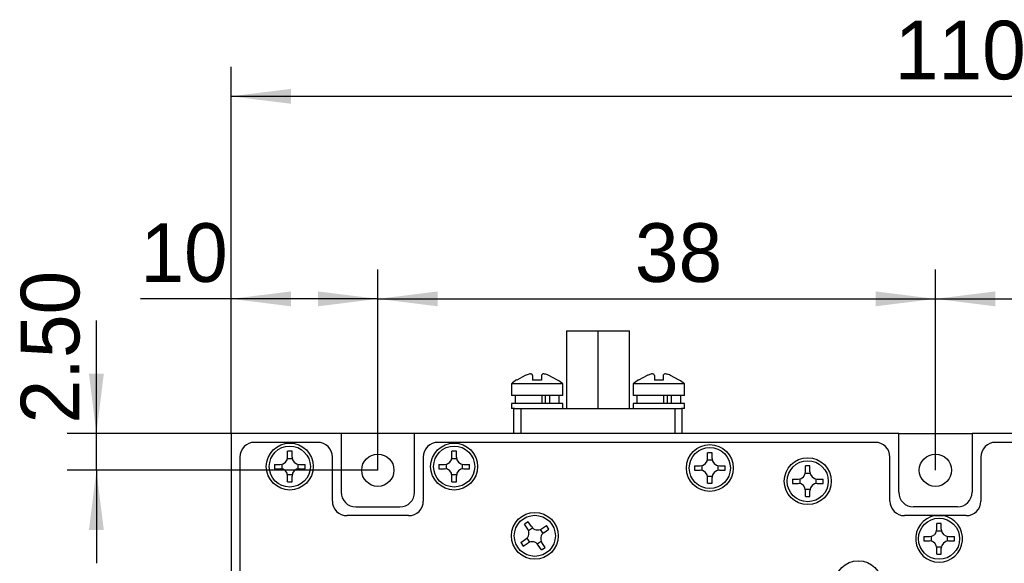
# Model space of a CAD drawing. Header units: millimetres. Extents: x 0 to 420, y 0 to 297.
# Tile 4 of 7: x 83 to 150, y 178 to 215. Entities that reach past the tile are written whole.
import ezdxf

# ---------------------------------------------------------------- set-up
doc = ezdxf.new("R2010")
doc.units = ezdxf.units.MM
doc.layers.add('图框文字', color=7, linetype='Continuous')
doc.styles.add('SLDTEXTSTYLE1', font='txt')
doc.dimstyles.new('SLDDIMSTYLE0', dxfattribs={"dimtxt": 4, "dimasz": 4.08, "dimexe": 0, "dimexo": 0.0625, "dimgap": 1, "dimtad": 2, "dimrnd": 1e-09, "dimzin": 12, "dimdsep": 46, "dimtxsty": 'SLDTEXTSTYLE1', "dimsah": 1, "dimcen": 0.09, "dimadec": 0, "dimazin": 3, "dimtfac": 1, "dimtofl": 0, "dimtmove": 0, "dimatfit": 3, "dimfxl": 1, "dimfrac": 2, "dimtolj": 1, "dimtzin": 12, "dimarcsym": 0})
doc.dimstyles.new('SLDDIMSTYLE1', dxfattribs={"dimtxt": 4, "dimasz": 4.08, "dimexe": 0, "dimexo": 0.0625, "dimgap": 1, "dimtad": 2, "dimrnd": 1e-09, "dimzin": 4, "dimdsep": 46, "dimtxsty": 'SLDTEXTSTYLE1', "dimsah": 1, "dimcen": 0.09, "dimadec": 0, "dimazin": 1, "dimtfac": 1, "dimtmove": 0, "dimatfit": 0, "dimfxl": 1, "dimfrac": 2, "dimtolj": 1, "dimtzin": 12, "dimarcsym": 0})

# ---------------------------------------------------------------- blocks, each defined once
blk = doc.blocks.new('_D')
at = {"layer": '图框文字', "transparency": 16777216}
for p, q in [((97.37, 186.513), (97.37, 211.513)), ((207.37, 186.513), (207.37, 211.513)), ((97.37, 209.513), (207.37, 209.513))]:
    blk.add_line(p, q, dxfattribs=at)
for points in [[(97.37, 209.513), (101.45, 209.005), (101.45, 210.021)], [(207.37, 209.513), (203.29, 210.021), (203.29, 209.005)]]:
    blk.add_solid(points, dxfattribs=at)
at = {"layer": '图框文字', "transparency": 16777216, "insert": (142.604, 214.669), "char_height": 4, "attachment_point": 1, "style": 'SLDTEXTSTYLE1'}
blk.add_mtext('110', dxfattribs=at)
blk = doc.blocks.new('_D_1')
at = {"layer": '图框文字', "transparency": 16777216}
for p, q in [((107.37, 184.013), (107.37, 197.699)), ((145.37, 184.013), (145.37, 197.699)), ((107.37, 195.699), (145.37, 195.699))]:
    blk.add_line(p, q, dxfattribs=at)
for points in [[(107.37, 195.699), (111.45, 195.191), (111.45, 196.207)], [(145.37, 195.699), (141.29, 196.207), (141.29, 195.191)]]:
    blk.add_solid(points, dxfattribs=at)
at = {"layer": '图框文字', "transparency": 16777216, "insert": (124.889, 200.855), "char_height": 4, "attachment_point": 1, "style": 'SLDTEXTSTYLE1'}
blk.add_mtext('38', dxfattribs=at)
blk = doc.blocks.new('_D_2')
at = {"layer": '图框文字', "transparency": 16777216}
for p, q in [((145.37, 184.013), (145.37, 197.699)), ((197.37, 184.013), (197.37, 197.699)), ((145.37, 195.699), (197.37, 195.699))]:
    blk.add_line(p, q, dxfattribs=at)
for points in [[(145.37, 195.699), (149.45, 195.191), (149.45, 196.207)], [(197.37, 195.699), (193.29, 196.207), (193.29, 195.191)]]:
    blk.add_solid(points, dxfattribs=at)
at = {"layer": '图框文字', "transparency": 16777216, "insert": (167.882, 200.855), "char_height": 4, "attachment_point": 1, "style": 'SLDTEXTSTYLE1'}
blk.add_mtext('52', dxfattribs=at)
blk = doc.blocks.new('_D_7')
at = {"layer": '图框文字', "transparency": 16777216}
for p, q in [((88.188, 186.513), (88.188, 194.216)), ((104.87, 186.513), (86.188, 186.513)), ((88.188, 184.013), (88.188, 186.513)), ((107.37, 184.013), (86.188, 184.013)), ((88.188, 184.013), (88.188, 177.663))]:
    blk.add_line(p, q, dxfattribs=at)
for points in [[(88.188, 186.513), (88.696, 190.593), (87.68, 190.593)], [(88.188, 184.013), (87.68, 179.933), (88.696, 179.933)]]:
    blk.add_solid(points, dxfattribs=at)
at = {"layer": '图框文字', "transparency": 16777216, "insert": (83.032, 187.2), "char_height": 4, "attachment_point": 1, "rotation": 89.99997, "style": 'SLDTEXTSTYLE1'}
blk.add_mtext('2.50', dxfattribs=at)
blk = doc.blocks.new('_D_8')
at = {"layer": '图框文字', "transparency": 16777216}
for p, q in [((97.37, 186.513), (97.37, 197.699)), ((107.37, 184.013), (107.37, 197.699)), ((97.37, 195.699), (91.189, 195.699)), ((107.37, 195.699), (97.37, 195.699))]:
    blk.add_line(p, q, dxfattribs=at)
for points in [[(97.37, 195.699), (101.45, 195.191), (101.45, 196.207)], [(107.37, 195.699), (103.29, 196.207), (103.29, 195.191)]]:
    blk.add_solid(points, dxfattribs=at)
at = {"layer": '图框文字', "transparency": 16777216, "insert": (91.189, 200.855), "char_height": 4, "attachment_point": 1, "style": 'SLDTEXTSTYLE1'}
blk.add_mtext('10', dxfattribs=at)

msp = doc.modelspace()

# ---------------------------------------------------------------- linework, layer by layer
at = {"color": 7, "linetype": 'Continuous', "lineweight": 25}
for p, q in [((120.22, 193.513), (120.22, 188.213)), ((120.22, 193.513), (122.37, 193.513)), ((122.37, 193.513), (122.37, 188.213)), ((122.37, 193.513), (124.52, 193.513)), ((124.52, 188.213), (124.52, 193.513)), ((116.47, 189.913), (116.47, 189.113)), ((119.97, 189.913), (116.47, 189.913)), ((117.42, 190.473), (116.836, 190.15)), ((116.836, 190.15), (116.836, 190.152)), ((117.92, 190.473), (117.92, 190.15)), ((118.52, 190.473), (118.52, 190.15)), ((119.604, 190.15), (119.02, 190.473)), ((119.97, 189.113), (119.97, 189.913)), ((124.77, 189.913), (124.77, 189.113)), ((128.27, 189.913), (124.77, 189.913)), ((125.72, 190.473), (125.136, 190.15)), ((125.136, 190.15), (125.136, 190.152)), ((126.22, 190.473), (126.22, 190.15)), ((126.82, 190.473), (126.82, 190.15)), ((127.904, 190.15), (127.32, 190.473)), ((128.27, 189.113), (128.27, 189.913)), ((119.97, 189.113), (116.47, 189.113)), ((116.47, 188.563), (116.47, 188.213)), ((119.97, 188.563), (116.47, 188.563)), ((116.72, 189.113), (116.72, 188.563)), ((118.563, 188.563), (118.563, 189.113)), ((118.784, 189.113), (118.784, 188.563)), ((119.065, 189.113), (119.065, 188.563)), ((119.72, 188.563), (119.72, 189.113)), ((119.97, 188.213), (119.97, 188.563)), ((128.27, 189.113), (124.77, 189.113)), ((124.77, 188.563), (124.77, 188.213)), ((128.27, 188.563), (124.77, 188.563)), ((125.02, 189.113), (125.02, 188.563)), ((126.863, 188.563), (126.863, 189.113)), ((127.084, 189.113), (127.084, 188.563)), ((127.365, 189.113), (127.365, 188.563)), ((128.02, 188.563), (128.02, 189.113)), ((128.27, 188.213), (128.27, 188.563)), ((116.681, 188.213), (116.47, 188.213)), ((116.62, 188.213), (116.62, 186.513)), ((116.681, 188.213), (117.122, 188.213)), ((117.122, 188.213), (117.122, 186.513)), ((117.122, 188.213), (127.618, 188.213)), ((127.618, 188.213), (127.618, 186.513)), ((127.618, 188.213), (128.059, 188.213)), ((128.27, 188.213), (128.059, 188.213)), ((128.12, 186.513), (128.12, 188.213)), ((97.37, 186.513), (97.37, 141.513)), ((104.87, 186.513), (97.37, 186.513)), ((103.27, 185.913), (98.97, 185.913)), ((103.27, 185.913), (98.97, 185.913)), ((104.87, 186.513), (104.87, 182.513)), ((109.87, 186.513), (104.87, 186.513)), ((109.87, 182.513), (109.87, 186.513)), ((142.87, 186.513), (109.87, 186.513)), ((141.27, 185.913), (111.47, 185.913)), ((141.27, 185.913), (111.47, 185.913)), ((142.87, 182.513), (142.87, 186.513)), ((142.87, 186.513), (147.87, 186.513)), ((147.87, 186.513), (147.87, 182.513)), ((194.87, 186.513), (147.87, 186.513)), ((163.261, 185.913), (149.47, 185.913)), ((193.27, 185.913), (149.47, 185.913)), ((101.52, 185.303), (101.22, 185.303)), ((101.22, 184.913), (101.22, 185.303)), ((101.52, 184.913), (101.52, 185.303)), ((112.72, 185.303), (112.42, 185.303)), ((112.42, 184.913), (112.42, 185.303)), ((112.72, 184.913), (112.72, 185.303)), ((97.97, 184.913), (97.97, 143.113)), ((97.97, 184.913), (97.97, 143.113)), ((101.21, 184.813), (101.53, 184.813)), ((104.27, 181.913), (104.27, 184.913)), ((104.27, 181.913), (104.27, 184.913)), ((110.47, 184.913), (110.47, 181.913)), ((110.47, 184.913), (110.47, 181.913)), ((112.41, 184.813), (112.73, 184.813)), ((129.835, 184.713), (130.155, 184.713)), ((130.145, 185.203), (129.845, 185.203)), ((129.845, 184.813), (129.845, 185.203)), ((130.145, 184.813), (130.145, 185.203)), ((142.27, 181.913), (142.27, 184.913)), ((142.27, 181.913), (142.27, 184.913)), ((148.47, 184.913), (148.47, 181.913)), ((148.47, 184.913), (148.47, 181.913)), ((100.329, 184.413), (100.72, 184.413)), ((100.329, 184.413), (100.329, 184.113)), ((100.329, 184.113), (100.72, 184.113)), ((100.82, 184.423), (100.82, 184.102)), ((101.92, 184.423), (101.92, 184.102)), ((102.02, 184.413), (102.411, 184.413)), ((102.02, 184.113), (102.411, 184.113)), ((102.411, 184.113), (102.411, 184.413)), ((111.529, 184.413), (111.92, 184.413)), ((111.529, 184.413), (111.529, 184.113)), ((111.529, 184.113), (111.92, 184.113)), ((112.02, 184.423), (112.02, 184.102)), ((113.12, 184.423), (113.12, 184.102)), ((113.22, 184.413), (113.611, 184.413)), ((113.22, 184.113), (113.611, 184.113)), ((113.611, 184.113), (113.611, 184.413)), ((128.954, 184.313), (129.345, 184.313)), ((128.954, 184.313), (128.954, 184.013)), ((128.954, 184.013), (129.345, 184.013)), ((129.445, 184.323), (129.445, 184.002)), ((130.545, 184.323), (130.545, 184.002)), ((130.645, 184.313), (131.036, 184.313)), ((130.645, 184.013), (131.036, 184.013)), ((131.036, 184.013), (131.036, 184.313)), ((136.82, 184.303), (136.52, 184.303)), ((136.52, 183.913), (136.52, 184.303)), ((136.82, 183.913), (136.82, 184.303)), ((101.21, 183.713), (101.53, 183.713)), ((101.22, 183.222), (101.22, 183.613)), ((101.22, 183.222), (101.52, 183.222)), ((101.52, 183.222), (101.52, 183.613)), ((112.41, 183.713), (112.73, 183.713)), ((112.42, 183.222), (112.42, 183.613)), ((112.42, 183.222), (112.72, 183.222)), ((112.72, 183.222), (112.72, 183.613)), ((129.835, 183.613), (130.155, 183.613)), ((129.845, 183.122), (129.845, 183.513)), ((130.145, 183.122), (130.145, 183.513)), ((135.629, 183.413), (136.02, 183.413)), ((135.629, 183.413), (135.629, 183.113)), ((136.12, 183.423), (136.12, 183.102)), ((136.51, 183.813), (136.83, 183.813)), ((137.22, 183.423), (137.22, 183.102)), ((137.32, 183.413), (137.711, 183.413)), ((137.711, 183.113), (137.711, 183.413)), ((129.845, 183.122), (130.145, 183.122)), ((135.629, 183.113), (136.02, 183.113)), ((136.51, 182.713), (136.83, 182.713)), ((136.52, 182.222), (136.52, 182.613)), ((136.82, 182.222), (136.82, 182.613)), ((137.32, 183.113), (137.711, 183.113)), ((136.52, 182.222), (136.82, 182.222)), ((105.87, 181.513), (108.87, 181.513)), ((146.87, 181.513), (143.87, 181.513)), ((109.47, 180.913), (105.27, 180.913)), ((109.47, 180.913), (105.27, 180.913)), ((145.338, 180.913), (143.27, 180.913)), ((147.47, 180.913), (143.27, 180.913)), ((147.47, 180.913), (145.902, 180.913)), ((117.626, 180.491), (117.375, 180.327)), ((117.589, 180), (117.375, 180.327)), ((117.84, 180.164), (117.626, 180.491)), ((117.635, 179.91), (117.903, 180.086)), ((118.443, 179.972), (118.618, 179.704)), ((118.532, 180.019), (118.859, 180.232)), ((118.696, 179.768), (119.023, 179.981)), ((119.023, 179.981), (118.859, 180.232)), ((145.46, 179.888), (145.78, 179.888)), ((145.77, 180.378), (145.47, 180.378)), ((145.47, 179.988), (145.47, 180.378)), ((145.77, 179.988), (145.77, 180.378)), ((117.117, 179.094), (117.444, 179.308)), ((117.522, 179.371), (117.697, 179.103)), ((144.579, 179.488), (144.97, 179.488)), ((144.579, 179.488), (144.579, 179.188)), ((144.579, 179.188), (144.97, 179.188)), ((145.07, 179.498), (145.07, 179.177)), ((146.17, 179.498), (146.17, 179.177)), ((146.27, 179.488), (146.661, 179.488)), ((146.27, 179.188), (146.661, 179.188)), ((146.661, 179.188), (146.661, 179.488)), ((117.117, 179.094), (117.281, 178.843)), ((117.281, 178.843), (117.608, 179.057)), ((118.237, 178.99), (118.505, 179.165)), ((118.514, 178.584), (118.3, 178.911)), ((118.514, 178.584), (118.765, 178.748)), ((118.765, 178.748), (118.551, 179.075)), ((145.46, 178.788), (145.78, 178.788)), ((145.47, 178.297), (145.47, 178.688)), ((145.77, 178.297), (145.77, 178.688)), ((145.47, 178.297), (145.77, 178.297))]:
    msp.add_line(p, q, dxfattribs=at)
for centre, radius in [((101.37, 184.263), 1.6), ((101.37, 184.263), 1.4), ((112.57, 184.263), 1.6), ((112.57, 184.263), 1.4), ((129.995, 184.163), 1.6), ((129.995, 184.163), 1.4), ((107.37, 184.013), 1.1), ((136.67, 183.263), 1.6), ((136.67, 183.263), 1.4), ((145.37, 184.013), 1.1), ((118.07, 179.538), 1.6), ((118.07, 179.538), 1.4), ((145.62, 179.338), 1.4), ((140.12, 176.238), 1.6)]:
    msp.add_circle(centre, radius, dxfattribs=at)
for centre, radius, start, end in [((119.801, 185.587), 5.46, 122.9874, 127.59844), ((116.639, 185.587), 5.46, 52.40156, 56.97349), ((128.101, 185.587), 5.46, 122.9874, 127.59844), ((124.939, 185.587), 5.46, 52.40156, 56.97349), ((98.97, 184.913), 1, 90, 180), ((98.97, 184.913), 1, 90, 180), ((103.27, 184.913), 1, 0, 90), ((103.27, 184.913), 1, 0, 90), ((111.47, 184.913), 1, 90, 179.99999), ((111.47, 184.913), 1, 90, 179.99999), ((141.27, 184.913), 1, 0, 90), ((141.27, 184.913), 1, 0, 90), ((149.47, 184.913), 1, 90, 179.99999), ((149.47, 184.913), 1, 90, 179.99999), ((100.72, 184.913), 0.5, 270, 0), ((102.02, 184.913), 0.5, 180, 270), ((111.92, 184.913), 0.5, 270, 0), ((113.22, 184.913), 0.5, 180, 270), ((129.345, 184.813), 0.5, 270, 0), ((130.645, 184.813), 0.5, 180, 270), ((100.72, 183.613), 0.5, 0, 90), ((102.02, 183.613), 0.5, 90, 180), ((111.92, 183.613), 0.5, 0, 90), ((113.22, 183.613), 0.5, 90, 180), ((129.345, 183.513), 0.5, 0, 90), ((130.645, 183.513), 0.5, 90, 180), ((136.02, 183.913), 0.5, 270, 0), ((137.32, 183.913), 0.5, 180, 270), ((136.02, 182.613), 0.5, 0, 90), ((137.32, 182.613), 0.5, 90, 180), ((105.27, 181.913), 1, 180, 270), ((105.27, 181.913), 1, 180, 270), ((105.87, 182.513), 1, 180, 270), ((108.87, 182.513), 1, 270, 359.99999), ((109.47, 181.913), 1, 270, 359.99999), ((109.47, 181.913), 1, 270, 359.99999), ((143.27, 181.913), 1, 180, 270), ((143.27, 181.913), 1, 180, 270), ((143.87, 182.513), 1, 180, 270), ((146.87, 182.513), 1, 270, 359.99999), ((147.47, 181.913), 1, 270, 359.99999), ((147.47, 181.913), 1, 270, 359.99999), ((145.62, 179.338), 1.6, 100.14057, 79.85943), ((117.17, 179.726), 0.5, 303.15762, 33.15762), ((118.259, 180.437), 0.5, 213.15762, 303.15762), ((144.97, 179.988), 0.5, 270, 0), ((146.27, 179.988), 0.5, 180, 270), ((118.97, 179.349), 0.5, 123.15762, 213.15762), ((144.97, 178.688), 0.5, 0, 90), ((146.27, 178.688), 0.5, 90, 180), ((117.881, 178.638), 0.5, 33.15762, 123.15762)]:
    msp.add_arc(centre, radius, start, end, dxfattribs=at)
for points, knots in [([(117.92, 190.473), (117.915, 190.497), (117.906, 190.54), (117.835, 190.578), (117.735, 190.581), (117.614, 190.553), (117.507, 190.513), (117.442, 190.483), (117.42, 190.473)], [0, 0, 0, 0, 0.213862, 0.393634, 0.574217, 0.736903, 0.912001, 1, 1, 1, 1]), ([(119.02, 190.473), (118.966, 190.497), (118.868, 190.54), (118.729, 190.578), (118.623, 190.581), (118.553, 190.553), (118.523, 190.513), (118.521, 190.483), (118.52, 190.473)], [0, 0, 0, 0, 0.2138622, 0.3936336, 0.574217, 0.736903, 0.9120015, 1, 1, 1, 1]), ([(126.22, 190.473), (126.215, 190.497), (126.206, 190.54), (126.135, 190.578), (126.035, 190.581), (125.914, 190.553), (125.807, 190.513), (125.742, 190.483), (125.72, 190.473)], [0, 0, 0, 0, 0.213862, 0.393634, 0.574217, 0.736903, 0.912001, 1, 1, 1, 1]), ([(127.32, 190.473), (127.266, 190.497), (127.168, 190.54), (127.029, 190.578), (126.923, 190.581), (126.853, 190.553), (126.823, 190.513), (126.821, 190.483), (126.82, 190.473)], [0, 0, 0, 0, 0.2138622, 0.3936336, 0.574217, 0.736903, 0.9120015, 1, 1, 1, 1]), ([(118.52, 190.15), (118.328, 190.161), (118.127, 190.171), (117.928, 190.151), (117.92, 190.15)], [0, 0, 0, 0, 0.958701, 1, 1, 1, 1]), ([(119.604, 190.152), (119.607, 190.156), (119.61, 190.161), (119.604, 190.151), (119.604, 190.15)], [0, 0, 0, 0, 0.917416, 1, 1, 1, 1]), ([(126.82, 190.15), (126.628, 190.161), (126.427, 190.171), (126.228, 190.151), (126.22, 190.15)], [0, 0, 0, 0, 0.958701, 1, 1, 1, 1]), ([(127.904, 190.152), (127.907, 190.156), (127.91, 190.161), (127.904, 190.151), (127.904, 190.15)], [0, 0, 0, 0, 0.917416, 1, 1, 1, 1]), ([(145.338, 180.913), (145.379, 180.913), (145.566, 180.913), (145.755, 180.913), (145.902, 180.913)], [0, 0, 0, 0, 0.220958, 1, 1, 1, 1])]:
    msp.add_open_spline(points, degree=3, knots=knots, dxfattribs=at)

# ---------------------------------------------------------------- dimensions: what is measured, and where the dimension line sits
at = {"layer": '图框文字'}
for base, p1, p2, picture, middle in [((207.37, 209.513), (97.37, 186.513), (207.37, 186.513), '_D', (145.238, 209.513)), ((97.37, 195.699), (107.37, 184.013), (97.37, 186.513), '_D_8', (92.945, 195.699)), ((145.37, 195.699), (107.37, 184.013), (145.37, 184.013), '_D_1', (126.642, 195.699)), ((197.37, 195.699), (145.37, 184.013), (197.37, 184.013), '_D_2', (169.638, 195.699))]:
    dim = msp.add_linear_dim(base=base, p1=p1, p2=p2, dimstyle='SLDDIMSTYLE0', dxfattribs=at)
    dim.commit()
    dim.dimension.update_dxf_attribs({"geometry": picture, "text_midpoint": middle, "dimtype": 160})
dim = msp.add_linear_dim(base=(88.188, 186.513), p1=(107.37, 184.013), p2=(104.87, 186.513), angle=89.99997, dimstyle='SLDDIMSTYLE1', dxfattribs=at)
dim.commit()
dim.dimension.update_dxf_attribs({"geometry": '_D_7', "text_midpoint": (88.188, 190.708), "dimtype": 160})

doc.saveas('drawing.dxf')
